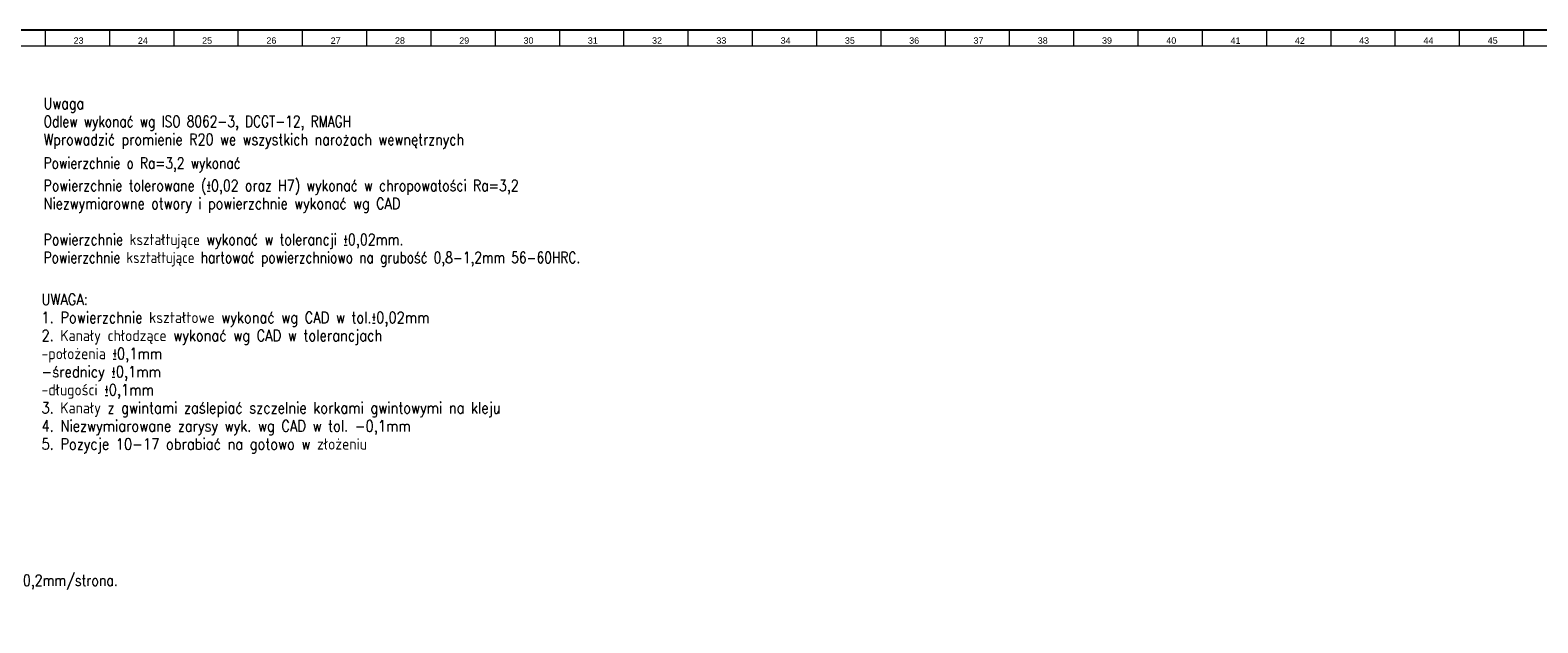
# Model space of a CAD drawing. Header units: millimetres. Extents: x -34 to 6620, y -230 to 4700.
# Tile 10 of 189: x 445 to 914, y -177 to 7. Entities that reach past the tile are written whole.
import ezdxf

# ---------------------------------------------------------------- set-up
doc = ezdxf.new("R2010")
doc.units = ezdxf.units.MM
doc.layers.add('1', color=7, linetype='Continuous', true_color=0xffffff)
doc.styles.add('Arial Unicode MS', font='Arial Unicode MS')
doc.styles.add('latin_extended', font='simplex.shx')

msp = doc.modelspace()

# ---------------------------------------------------------------- linework, layer by layer
at = {"layer": '1', "color": 7, "linetype": 'Continuous', "lineweight": 25}
msp.add_line((6613, 7), (7, 7), dxfattribs=at)
at = {"layer": '1', "color": 3, "linetype": 'Continuous', "lineweight": 13}
for p, q in [((450, 7), (450, 2)), ((470, 7), (470, 2)), ((490, 7), (490, 2)), ((510, 7), (510, 2)), ((530, 7), (530, 2)), ((550, 7), (550, 2)), ((570, 7), (570, 2)), ((590, 7), (590, 2)), ((610, 7), (610, 2)), ((630, 7), (630, 2)), ((650, 7), (650, 2)), ((670, 7), (670, 2)), ((690, 7), (690, 2)), ((710, 7), (710, 2)), ((730, 7), (730, 2)), ((750, 7), (750, 2)), ((770, 7), (770, 2)), ((790, 7), (790, 2)), ((810, 7), (810, 2)), ((830, 7), (830, 2)), ((850, 7), (850, 2)), ((870, 7), (870, 2)), ((890, 7), (890, 2)), ((910, 7), (910, 2))]:
    msp.add_line(p, q, dxfattribs=at)
at = {"layer": '1', "color": 3, "linetype": 'Continuous', "lineweight": 18}
msp.add_line((6618, 2), (2, 2), dxfattribs=at)

# ---------------------------------------------------------------- texts
at = {"layer": '1', "color": 3, "linetype": 'Continuous', "lineweight": 13, "char_height": 2, "attachment_point": 7, "line_spacing_factor": 1.069626, "style": 'Arial Unicode MS'}
for s, insert in [('\\W1.0000;23', (458.846, 2.738)), ('\\W1.0000;24', (478.846, 2.738)), ('\\W1.0000;25', (498.846, 2.738)), ('\\W1.0000;26', (518.846, 2.738)), ('\\W1.0000;27', (538.846, 2.738)), ('\\W1.0000;28', (558.846, 2.738)), ('\\W1.0000;29', (578.846, 2.738)), ('\\W1.0000;30', (598.846, 2.738)), ('\\W1.0000;31', (618.846, 2.738)), ('\\W1.0000;32', (638.846, 2.738)), ('\\W1.0000;33', (658.846, 2.738)), ('\\W1.0000;34', (678.846, 2.738)), ('\\W1.0000;35', (698.846, 2.738)), ('\\W1.0000;36', (718.846, 2.738)), ('\\W1.0000;37', (738.846, 2.738)), ('\\W1.0000;38', (758.846, 2.738)), ('\\W1.0000;39', (778.846, 2.738)), ('\\W1.0000;40', (798.846, 2.738)), ('\\W1.0000;41', (818.846, 2.738)), ('\\W1.0000;42', (838.846, 2.738)), ('\\W1.0000;43', (858.846, 2.738)), ('\\W1.0000;44', (878.846, 2.743)), ('\\W1.0000;45', (898.846, 2.743))]:
    msp.add_mtext(s, dxfattribs=dict(at, insert=insert))
at = {"layer": '1', "color": 2, "linetype": 'Continuous', "lineweight": 13, "char_height": 3.5, "attachment_point": 7, "line_spacing_factor": 0.963855, "style": 'latin_extended'}
for s, insert in [('\\W0.8322;Uwaga', (449.512, -18.704)), ('\\W0.7944;Odlew wykonać wg ISO 8062-3, DCGT-12, RMAGH', (449.512, -24.304)), ('\\W0.8339;Wprowadzić promienie R20 we wszystkich narożach wewnętrznych', (449.512, -29.904)), ('\\W0.7967;Powierzchnie o Ra=3,2 wykonać ', (449.512, -37.254)), ('\\W0.8181;Powierzchnie tolerowane (\\W0.4090;%%p\\W0.8181;0,02 oraz H7) wykonać w chropowatości Ra=3,2', (449.512, -44.254)), ('\\W0.8361;Niezwymiarowne otwory i powierzchnie wykonać wg CAD', (449.512, -49.854)), ('\\W0.8251;Powierzchnie kształtujące wykonać w tolerancji \\W0.4126;%%p\\W0.8251;0,02mm.', (449.512, -61.054)), ('\\W0.7961;Powierzchnie kształtujące hartować powierzchniowo na grubość 0,8-1,2mm 56-60HRC.', (449.512, -66.654)), ('\\W0.8519;UWAGA:\\P1. Powierzchnie kształtowe wykonać wg CAD w tol.\\W0.4260;%%p\\W0.8519;0,02mm\\P2. Kanały chłodzące wykonać wg CAD w tolerancjach\\P-położenia \\W0.4260;%%p\\W0.8519;0,1mm\\P-średnicy \\W0.4260;%%p\\W0.8519;0,1mm\\P-długości \\W0.4260;%%p\\W0.8519;0,1mm\\P3. Kanały z gwintami zaślepiać szczelnie korkami gwintowymi na kleju\\P4. Niezwymiarowane zarysy wyk. wg CAD w tol. -0,1mm\\P5. Pozycje 10-17 obrabiać na gotowo w złożeniu\\P ', (448.863, -130.281)), ('\\W0.8157;Uwaga:\\PDokumentacja przedstawia zarys zwolniony do produkcji z uwzgl. luzem cięcia 0,2mm/strona.\\PWyk. wg CAD w tol.\\W0.4079;%%p\\W0.8157;0,01.\\P ', (288.201, -178.311))]:
    msp.add_mtext(s, dxfattribs=dict(at, insert=insert))

doc.saveas('drawing.dxf')
